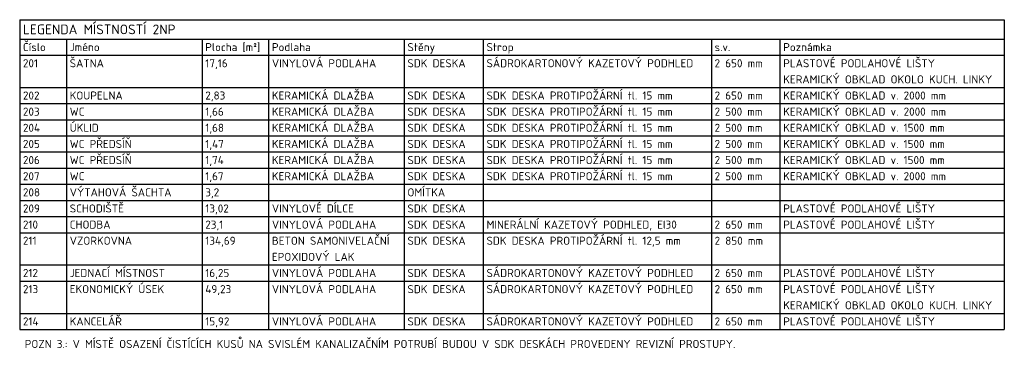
# Model space of a CAD drawing. Header units: millimetres. Extents: x -118752 to 407724, y -73278 to 155058.
# Tile 61 of 256: x 30813 to 46066, y 17133 to 22240. Entities that reach past the tile are written whole.
import ezdxf

# ---------------------------------------------------------------- set-up
doc = ezdxf.new("R2010")
doc.units = ezdxf.units.MM
doc.header["$LTSCALE"] = 10
doc.layers.add('CKTABULKY', color=7, linetype='Continuous', lineweight=25)
doc.layers.add('CKTEXTY_MALE', color=3, linetype='Continuous', lineweight=18)
doc.styles.get("Standard").update_dxf_attribs({"font": 'isocpeur.ttf'})
doc.styles.add('TABULKY', font='isocpeur.ttf')

msp = doc.modelspace()

# ---------------------------------------------------------------- linework, layer by layer
at = {"layer": 'CKTABULKY', "lineweight": 30}
for p, q in [((30812.982, 22240.386), (46066.098, 22240.386)), ((30812.982, 22240.386), (30812.982, 21940.386)), ((46066.098, 22240.386), (46066.098, 21940.386)), ((30812.982, 21940.386), (30812.982, 21690.386)), ((30812.982, 21940.386), (31537.982, 21940.386)), ((31537.982, 21940.386), (33637.982, 21940.386)), ((31537.982, 21940.386), (31537.982, 21690.386)), ((33637.982, 21940.386), (34669.857, 21940.386)), ((33637.982, 21940.386), (33637.982, 21690.386)), ((34669.857, 21940.386), (36769.857, 21940.386)), ((34669.857, 21940.386), (34669.857, 21690.386)), ((36769.857, 21940.386), (37994.857, 21940.386)), ((36769.857, 21940.386), (36769.857, 21690.386)), ((37994.857, 21940.386), (42591.098, 21940.386)), ((37994.857, 21940.386), (37994.857, 21690.386)), ((41527.734, 21940.386), (41527.734, 21690.386)), ((42591.098, 21940.386), (46066.098, 21940.386)), ((42591.098, 21940.386), (42591.098, 21690.386)), ((46066.098, 21940.386), (46066.098, 21690.386)), ((30812.982, 21690.386), (30812.982, 17440.386)), ((30812.982, 21690.386), (31537.982, 21690.386)), ((31537.982, 21690.386), (33637.982, 21690.386)), ((33637.982, 21690.386), (34669.857, 21690.386)), ((34669.857, 21690.386), (36769.857, 21690.386)), ((36769.857, 21690.386), (37994.857, 21690.386)), ((37994.857, 21690.386), (42591.098, 21690.386)), ((42591.098, 21690.386), (46066.098, 21690.386)), ((46066.098, 21690.386), (46066.098, 17440.386)), ((30812.982, 17440.386), (31537.982, 17440.386)), ((31537.982, 17440.386), (33637.982, 17440.386)), ((33637.982, 17440.386), (34669.857, 17440.386)), ((34669.857, 17440.386), (36769.857, 17440.386)), ((36769.857, 17440.386), (37994.857, 17440.386)), ((37994.857, 17440.386), (42591.098, 17440.386)), ((42591.098, 17440.386), (46066.098, 17440.386))]:
    msp.add_line(p, q, dxfattribs=at)
at = {"layer": 'CKTABULKY'}
for p, q in [((31537.982, 21690.386), (31537.982, 17440.386)), ((33637.982, 21690.386), (33637.982, 17440.386)), ((34669.857, 21690.386), (34669.857, 17440.386)), ((36769.857, 21690.386), (36769.857, 17440.386)), ((37994.857, 21690.386), (37994.857, 17440.386)), ((41527.734, 21690.386), (41527.734, 17440.386)), ((42591.098, 21690.386), (42591.098, 17440.386)), ((30812.982, 21190.386), (31537.982, 21190.386)), ((31537.982, 21190.386), (33637.982, 21190.386)), ((33637.982, 21190.386), (34669.857, 21190.386)), ((34669.857, 21190.386), (36769.857, 21190.386)), ((36769.857, 21190.386), (37994.857, 21190.386)), ((37994.857, 21190.386), (42591.098, 21190.386)), ((42591.098, 21190.386), (46066.098, 21190.386)), ((30812.982, 20940.386), (31537.982, 20940.386)), ((31537.982, 20940.386), (33637.982, 20940.386)), ((33637.982, 20940.386), (34669.857, 20940.386)), ((34669.857, 20940.386), (36769.857, 20940.386)), ((36769.857, 20940.386), (37994.857, 20940.386)), ((37994.857, 20940.386), (42591.098, 20940.386)), ((42591.098, 20940.386), (46066.098, 20940.386)), ((30812.982, 20690.386), (31537.982, 20690.386)), ((31537.982, 20690.386), (33637.982, 20690.386)), ((33637.982, 20690.386), (34669.857, 20690.386)), ((34669.857, 20690.386), (36769.857, 20690.386)), ((36769.857, 20690.386), (37994.857, 20690.386)), ((37994.857, 20690.386), (42591.098, 20690.386)), ((42591.098, 20690.386), (46066.098, 20690.386)), ((30812.982, 20440.386), (31537.982, 20440.386)), ((31537.982, 20440.386), (33637.982, 20440.386)), ((33637.982, 20440.386), (34669.857, 20440.386)), ((34669.857, 20440.386), (36769.857, 20440.386)), ((36769.857, 20440.386), (37994.857, 20440.386)), ((37994.857, 20440.386), (42591.098, 20440.386)), ((42591.098, 20440.386), (46066.098, 20440.386)), ((30812.982, 20190.386), (31537.982, 20190.386)), ((31537.982, 20190.386), (33637.982, 20190.386)), ((33637.982, 20190.386), (34669.857, 20190.386)), ((34669.857, 20190.386), (36769.857, 20190.386)), ((36769.857, 20190.386), (37994.857, 20190.386)), ((37994.857, 20190.386), (42591.098, 20190.386)), ((42591.098, 20190.386), (46066.098, 20190.386)), ((30812.982, 19940.386), (31537.982, 19940.386)), ((31537.982, 19940.386), (33637.982, 19940.386)), ((33637.982, 19940.386), (34669.857, 19940.386)), ((34669.857, 19940.386), (36769.857, 19940.386)), ((36769.857, 19940.386), (37994.857, 19940.386)), ((37994.857, 19940.386), (42591.098, 19940.386)), ((42591.098, 19940.386), (46066.098, 19940.386)), ((30812.982, 19690.386), (31537.982, 19690.386)), ((31537.982, 19690.386), (33637.982, 19690.386)), ((33637.982, 19690.386), (34669.857, 19690.386)), ((34669.857, 19690.386), (36769.857, 19690.386)), ((36769.857, 19690.386), (37994.857, 19690.386)), ((37994.857, 19690.386), (42591.098, 19690.386)), ((42591.098, 19690.386), (46066.098, 19690.386)), ((30812.982, 19440.386), (31537.982, 19440.386)), ((31537.982, 19440.386), (33637.982, 19440.386)), ((33637.982, 19440.386), (34669.857, 19440.386)), ((34669.857, 19440.386), (36769.857, 19440.386)), ((36769.857, 19440.386), (37994.857, 19440.386)), ((37994.857, 19440.386), (42591.098, 19440.386)), ((42591.098, 19440.386), (46066.098, 19440.386)), ((30812.982, 19190.386), (31537.982, 19190.386)), ((31537.982, 19190.386), (33637.982, 19190.386)), ((33637.982, 19190.386), (34669.857, 19190.386)), ((34669.857, 19190.386), (36769.857, 19190.386)), ((36769.857, 19190.386), (37994.857, 19190.386)), ((37994.857, 19190.386), (42591.098, 19190.386)), ((42591.098, 19190.386), (46066.098, 19190.386)), ((30812.982, 18940.386), (31537.982, 18940.386)), ((31537.982, 18940.386), (33637.982, 18940.386)), ((33637.982, 18940.386), (34669.857, 18940.386)), ((34669.857, 18940.386), (36769.857, 18940.386)), ((36769.857, 18940.386), (37994.857, 18940.386)), ((37994.857, 18940.386), (42591.098, 18940.386)), ((42591.098, 18940.386), (46066.098, 18940.386)), ((30812.982, 18440.386), (31537.982, 18440.386)), ((31537.982, 18440.386), (33637.982, 18440.386)), ((33637.982, 18440.386), (34669.857, 18440.386)), ((34669.857, 18440.386), (36769.857, 18440.386)), ((36769.857, 18440.386), (37994.857, 18440.386)), ((37994.857, 18440.386), (42591.098, 18440.386)), ((42591.098, 18440.386), (46066.098, 18440.386)), ((30812.982, 18190.386), (31537.982, 18190.386)), ((31537.982, 18190.386), (33637.982, 18190.386)), ((33637.982, 18190.386), (34669.857, 18190.386)), ((34669.857, 18190.386), (36769.857, 18190.386)), ((36769.857, 18190.386), (37994.857, 18190.386)), ((37994.857, 18190.386), (42591.098, 18190.386)), ((42591.098, 18190.386), (46066.098, 18190.386)), ((30812.982, 17690.386), (31537.982, 17690.386)), ((31537.982, 17690.386), (33637.982, 17690.386)), ((33637.982, 17690.386), (34669.857, 17690.386)), ((34669.857, 17690.386), (36769.857, 17690.386)), ((36769.857, 17690.386), (37994.857, 17690.386)), ((37994.857, 17690.386), (42591.098, 17690.386)), ((42591.098, 17690.386), (46066.098, 17690.386))]:
    msp.add_line(p, q, dxfattribs=at)

# ---------------------------------------------------------------- texts
at = {"layer": 'CKTABULKY', "color": 6, "style": 'TABULKY'}
msp.add_text('LEGENDA MÍSTNOSTÍ 2NP', height=150, dxfattribs=at).set_placement((30862.982, 22015.386))
at = {"layer": 'CKTABULKY', "style": 'TABULKY'}
for s, p in [('Číslo', (30862.982, 21752.886)), ('Jméno', (31587.982, 21752.886)), ('Plocha [m²]', (33687.982, 21752.886)), ('Podlaha', (34719.857, 21752.886)), ('Stěny', (36819.857, 21752.886)), ('Strop', (38044.857, 21752.886)), ('s.v.', (41577.734, 21752.886)), ('Poznámka', (42641.098, 21752.886)), ('VINYLOVÁ PODLAHA', (34719.857, 21502.886)), ('SÁDROKARTONOVÝ KAZETOVÝ PODHLED', (38044.857, 21502.886)), ('PLASTOVÉ PODLAHOVÉ LIŠTY', (42641.098, 21502.886)), ('201', (30862.982, 21502.886)), ('ŠATNA', (31587.982, 21502.886)), ('17,16', (33687.982, 21502.886)), ('SDK DESKA', (36819.857, 21502.886)), ('2 650 mm', (41577.734, 21502.886)), ('KERAMICKÝ OBKLAD OKOLO KUCH. LINKY', (42641.098, 21252.886)), ('202', (30862.982, 21002.886)), ('KOUPELNA', (31587.982, 21002.886)), ('2,83', (33687.982, 21002.886)), ('KERAMICKÁ DLAŽBA', (34719.857, 21002.886)), ('SDK DESKA', (36819.857, 21002.886)), ('SDK DESKA PROTIPOŽÁRNÍ tl. 15 mm', (38044.857, 21002.886)), ('2 650 mm', (41577.734, 21002.886)), ('KERAMICKÝ OBKLAD v. 2000 mm', (42641.098, 21002.886)), ('KERAMICKÁ DLAŽBA', (34719.857, 20752.886)), ('SDK DESKA PROTIPOŽÁRNÍ tl. 15 mm', (38044.857, 20752.886)), ('KERAMICKÝ OBKLAD v. 2000 mm', (42641.098, 20752.886)), ('203', (30862.982, 20752.886)), ('WC', (31587.982, 20752.886)), ('1,66', (33687.982, 20752.886)), ('SDK DESKA', (36819.857, 20752.886)), ('2 500 mm', (41577.734, 20752.886)), ('204', (30862.982, 20502.886)), ('ÚKLID', (31587.982, 20502.886)), ('1,68', (33687.982, 20502.886)), ('KERAMICKÁ DLAŽBA', (34719.857, 20502.886)), ('SDK DESKA', (36819.857, 20502.886)), ('SDK DESKA PROTIPOŽÁRNÍ tl. 15 mm', (38044.857, 20502.886)), ('2 500 mm', (41577.734, 20502.886)), ('KERAMICKÝ OBKLAD v. 1500 mm', (42641.098, 20502.886)), ('205', (30862.982, 20252.886)), ('WC PŘEDSÍŇ', (31587.982, 20252.886)), ('1,47', (33687.982, 20252.886)), ('KERAMICKÁ DLAŽBA', (34719.857, 20252.886)), ('SDK DESKA', (36819.857, 20252.886)), ('SDK DESKA PROTIPOŽÁRNÍ tl. 15 mm', (38044.857, 20252.886)), ('2 500 mm', (41577.734, 20252.886)), ('KERAMICKÝ OBKLAD v. 1500 mm', (42641.098, 20252.886)), ('WC PŘEDSÍŇ', (31587.982, 20002.886)), ('KERAMICKÁ DLAŽBA', (34719.857, 20002.886)), ('SDK DESKA PROTIPOŽÁRNÍ tl. 15 mm', (38044.857, 20002.886)), ('KERAMICKÝ OBKLAD v. 1500 mm', (42641.098, 20002.886)), ('206', (30862.982, 20002.886)), ('1,74', (33687.982, 20002.886)), ('SDK DESKA', (36819.857, 20002.886)), ('2 500 mm', (41577.734, 20002.886)), ('207', (30862.982, 19752.886)), ('WC', (31587.982, 19752.886)), ('1,67', (33687.982, 19752.886)), ('KERAMICKÁ DLAŽBA', (34719.857, 19752.886)), ('SDK DESKA', (36819.857, 19752.886)), ('SDK DESKA PROTIPOŽÁRNÍ tl. 15 mm', (38044.857, 19752.886)), ('2 500 mm', (41577.734, 19752.886)), ('KERAMICKÝ OBKLAD v. 2000 mm', (42641.098, 19752.886)), ('208', (30862.982, 19502.886)), ('VÝTAHOVÁ ŠACHTA', (31587.982, 19502.886)), ('3,2', (33687.982, 19502.886)), ('OMÍTKA', (36819.857, 19502.886)), ('209', (30862.982, 19252.886)), ('SCHODIŠTĚ', (31587.982, 19252.886)), ('13,02', (33687.982, 19252.886)), ('VINYLOVÉ DÍLCE', (34719.857, 19252.886)), ('SDK DESKA', (36819.857, 19252.886)), ('PLASTOVÉ PODLAHOVÉ LIŠTY', (42641.098, 19252.886)), ('210', (30862.982, 19002.886)), ('CHODBA', (31587.982, 19002.886)), ('23,1', (33687.982, 19002.886)), ('VINYLOVÁ PODLAHA', (34719.857, 19002.886)), ('SDK DESKA', (36819.857, 19002.886)), ('MINERÁLNÍ KAZETOVÝ PODHLED, EI30', (38044.857, 19002.886)), ('2 650 mm', (41577.734, 19002.886)), ('PLASTOVÉ PODLAHOVÉ LIŠTY', (42641.098, 19002.886)), ('BETON SAMONIVELAČNÍ', (34719.857, 18752.886)), ('SDK DESKA PROTIPOŽÁRNÍ tl. 12,5 mm', (38044.857, 18752.886)), ('211', (30862.982, 18752.886)), ('VZORKOVNA', (31587.982, 18752.886)), ('134,69', (33687.982, 18752.886)), ('SDK DESKA', (36819.857, 18752.886)), ('2 850 mm', (41577.734, 18752.886)), ('EPOXIDOVÝ LAK', (34719.857, 18502.886)), ('212', (30862.982, 18252.886)), ('JEDNACÍ MÍSTNOST', (31587.982, 18252.886)), ('16,25', (33687.982, 18252.886)), ('VINYLOVÁ PODLAHA', (34719.857, 18252.886)), ('SDK DESKA', (36819.857, 18252.886)), ('SÁDROKARTONOVÝ KAZETOVÝ PODHLED', (38044.857, 18252.886)), ('2 650 mm', (41577.734, 18252.886)), ('PLASTOVÉ PODLAHOVÉ LIŠTY', (42641.098, 18252.886)), ('EKONOMICKÝ ÚSEK', (31587.982, 18002.886)), ('VINYLOVÁ PODLAHA', (34719.857, 18002.886)), ('SÁDROKARTONOVÝ KAZETOVÝ PODHLED', (38044.857, 18002.886)), ('PLASTOVÉ PODLAHOVÉ LIŠTY', (42641.098, 18002.886)), ('213', (30862.982, 18002.886)), ('49,23', (33687.982, 18002.886)), ('SDK DESKA', (36819.857, 18002.886)), ('2 650 mm', (41577.734, 18002.886)), ('KERAMICKÝ OBKLAD OKOLO KUCH. LINKY', (42641.098, 17752.886)), ('214', (30862.982, 17502.886)), ('KANCELÁŘ', (31587.982, 17502.886)), ('15,92', (33687.982, 17502.886)), ('VINYLOVÁ PODLAHA', (34719.857, 17502.886)), ('SDK DESKA', (36819.857, 17502.886)), ('SÁDROKARTONOVÝ KAZETOVÝ PODHLED', (38044.857, 17502.886)), ('2 650 mm', (41577.734, 17502.886)), ('PLASTOVÉ PODLAHOVÉ LIŠTY', (42641.098, 17502.886))]:
    msp.add_text(s, height=125, dxfattribs=at).set_placement(p)
at = {"layer": 'CKTEXTY_MALE', "insert": (30891.338, 17278.734), "char_height": 125, "width": 16141.65613, "attachment_point": 1}
msp.add_mtext('POZN 3.: V MÍSTĚ OSAZENÍ ČISTÍCÍCH KUSŮ NA SVISLÉM KANALIZAČNÍM POTRUBÍ BUDOU V SDK DESKÁCH PROVEDENY REVIZNÍ PROSTUPY. ', dxfattribs=at)

doc.saveas('drawing.dxf')
